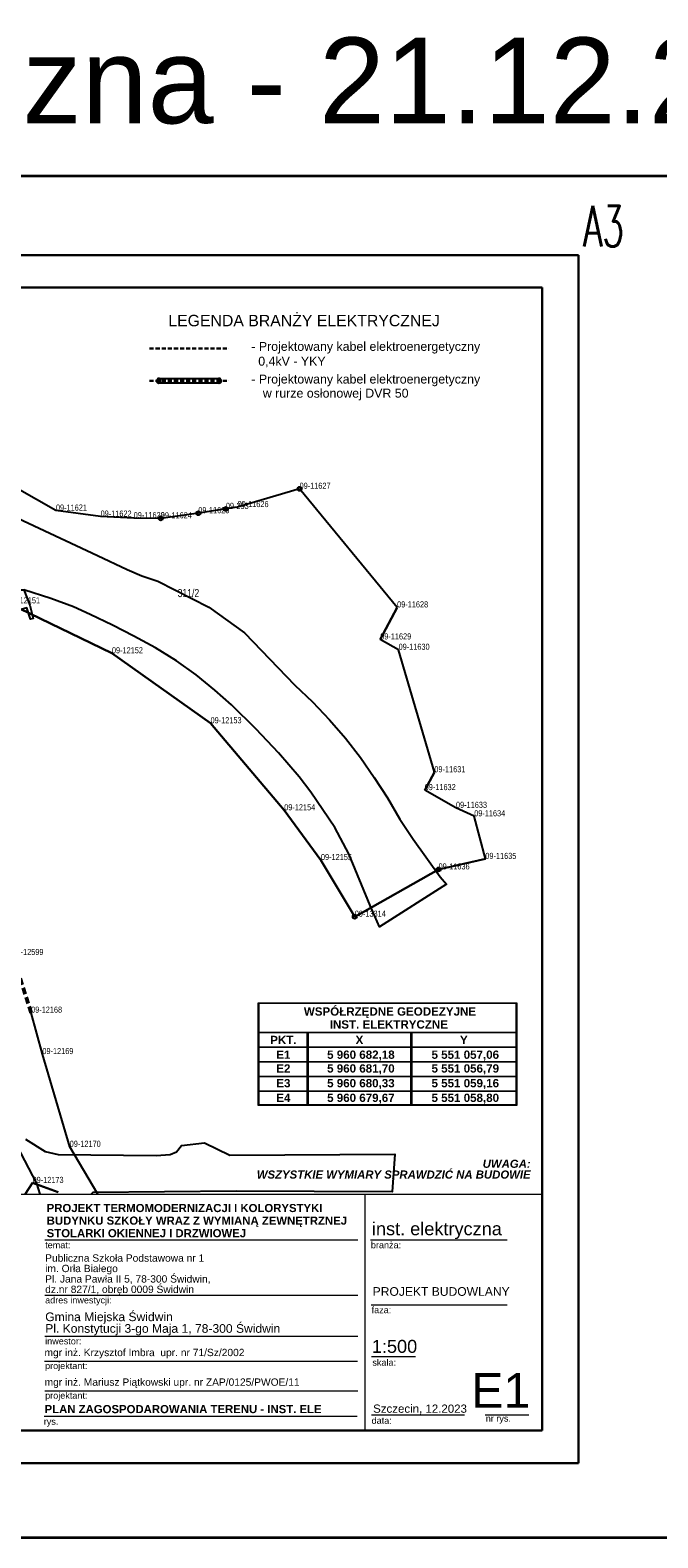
# Model space of a CAD drawing. Header units: metres. Extents: x 5550977 to 5551430, y 5960597 to 5960782.
# Tile 7 of 17: x 5551131 to 5551208, y 5960597 to 5960782. Entities that reach past the tile are written whole.
import ezdxf
from ezdxf.enums import TextEntityAlignment as Align

# ---------------------------------------------------------------- set-up
doc = ezdxf.new("R2010")
doc.units = ezdxf.units.M
doc.header["$MEASUREMENT"] = 0
doc.linetypes.add('1.0_0.5', pattern=[1.5, 1, -0.5])
doc.linetypes.add('DASHED', pattern=[0.75, 0.5, -0.25])
doc.layers.get('0').update_dxf_attribs({"color": 8, "linetype": 'CONTINUOUS', "lineweight": 5})
for name, color, linetype, lineweight in [('$ IE OPIS', 7, 'CONTINUOUS', 30), ('$ IE_Instalacje_Elektryczne', 1, 'CONTINUOUS', 30), ('_drenaż', 8, '1.0_0.5', 50), ('Arch opisy_Nr_Pióra__5', 8, 'CONTINUOUS', 13), ('ARCH TABELA_Nr_Pióra__1', 8, 'CONTINUOUS', 25), ('ARCH TABELA_Nr_Pióra__21', 8, 'CONTINUOUS', 13), ('ARCH TABELA_Nr_Pióra__7', 8, 'CONTINUOUS', 13)]:
    doc.layers.add(name, color=color, linetype=linetype, lineweight=lineweight)
for name, color, linetype in [('$ IE Tabela', 7, 'CONTINUOUS'), ('$ IE_Opis', 7, 'CONTINUOUS'), ('$ MP tabelki', 7, 'CONTINUOUS'), ('202-punkt graniczny', 8, 'CONTINUOUS'), ('202-punkt graniczny-Atr103', 8, 'CONTINUOUS'), ('203-punkt graniczny', 8, 'CONTINUOUS'), ('203-punkt graniczny-Atr103', 8, 'CONTINUOUS'), ('211-numer działki ewidencyjnej', 8, 'CONTINUOUS'), ('218-kontur użytku gruntowego', 8, 'CONTINUOUS'), ('219-działka ewidencyjna', 8, 'CONTINUOUS'), ('chodnik', 8, 'CONTINUOUS'), ('jezdnia', 8, 'CONTINUOUS'), ('przewód telekomunikacyjny podziemny', 8, 'CONTINUOUS')]:
    doc.layers.add(name, color=color, linetype=linetype)
doc.styles.add('Arial', font='arial.ttf')
doc.styles.add('GENERATED_STYLE_11', font='arialbi.ttf')
doc.styles.add('GENERATED_STYLE_7', font='arial.ttf')
doc.styles.add('GENERATED_STYLE_8', font='arialbd.ttf')
doc.styles.add('ROMANS', font='romans', dxfattribs={"width": 0.8})
doc.styles.get("Standard").update_dxf_attribs({"font": 'Working1250', "width": 0.75})
doc.styles.add('WMF-Liberation Sans0', font='LiberationSans-Bold.ttf')

# ---------------------------------------------------------------- blocks, each defined once
blk = doc.blocks.new('203')
h = blk.add_hatch(color=256)
edge = h.paths.add_edge_path()
edge.add_arc((0, 0), 0.045, 0, 360)
blk = doc.blocks.new('202')
blk.add_circle((0, 0), 0.25)
blk = doc.blocks.new('a3eee')
at = {"layer": '$ IE Tabela', "color": 7, "lineweight": 30}
for p, q in [((19730.8, 4176.8), (19730.8, 1206.8)), ((23930.8, 4176.8), (19730.8, 4176.8)), ((23930.8, 1206.8), (23930.8, 4176.8)), ((19890.8, 4096.8), (19890.8, 1286.8)), ((23840.8, 4096.8), (19890.8, 4096.8)), ((23840.8, 1286.8), (23840.8, 4096.8)), ((19890.8, 1286.8), (23840.8, 1286.8)), ((19730.8, 1206.8), (23930.8, 1206.8))]:
    blk.add_line(p, q, dxfattribs=at)
at = {"layer": '$ IE Tabela', "color": 7, "lineweight": 30, "style": 'ROMANS', "width": 0.6168}
blk.add_text('A3', height=100, dxfattribs=at).set_placement((23941.8, 4197.5))

msp = doc.modelspace()

# ---------------------------------------------------------------- linework, layer by layer
at = {"layer": '$ IE OPIS', "color": 7, "lineweight": 0}
for points in [[(5551158.65, 5960662.44), (5551158.65, 5960662.44), (5551158.65, 5960662.55), (5551190.47, 5960662.55), (5551190.47, 5960662.44), (5551190.47, 5960662.44), (5551158.65, 5960662.44)], [(5551158.65, 5960662.55), (5551158.75, 5960662.55), (5551158.75, 5960662.55), (5551158.75, 5960649.93), (5551158.75, 5960649.93), (5551158.65, 5960649.93), (5551158.65, 5960662.55)], [(5551190.37, 5960662.55), (5551190.47, 5960662.55), (5551190.47, 5960662.55), (5551190.47, 5960649.93), (5551190.47, 5960649.93), (5551190.37, 5960649.93), (5551190.37, 5960662.55)], [(5551190.37, 5960662.55), (5551190.47, 5960662.55), (5551190.47, 5960662.55), (5551190.47, 5960649.93), (5551190.47, 5960649.93), (5551190.37, 5960649.93), (5551190.37, 5960662.55)], [(5551158.65, 5960658.84), (5551158.65, 5960658.84), (5551158.65, 5960658.94), (5551190.47, 5960658.94), (5551190.47, 5960658.84), (5551190.47, 5960658.84), (5551158.65, 5960658.84)], [(5551164.69, 5960658.94), (5551164.8, 5960658.94), (5551164.8, 5960658.94), (5551164.8, 5960649.93), (5551164.8, 5960649.93), (5551164.69, 5960649.93), (5551164.69, 5960658.94)], [(5551177.42, 5960658.94), (5551177.53, 5960658.94), (5551177.53, 5960658.94), (5551177.53, 5960649.93), (5551177.53, 5960649.93), (5551177.42, 5960649.93), (5551177.42, 5960658.94)], [(5551158.65, 5960657.03), (5551158.65, 5960657.03), (5551158.65, 5960657.14), (5551190.47, 5960657.14), (5551190.47, 5960657.03), (5551190.47, 5960657.03), (5551158.65, 5960657.03)], [(5551158.65, 5960655.23), (5551158.65, 5960655.23), (5551158.65, 5960655.34), (5551190.47, 5960655.34), (5551190.47, 5960655.23), (5551190.47, 5960655.23), (5551158.65, 5960655.23)], [(5551158.65, 5960653.43), (5551158.65, 5960653.43), (5551158.65, 5960653.53), (5551190.47, 5960653.53), (5551190.47, 5960653.43), (5551190.47, 5960653.43), (5551158.65, 5960653.43)], [(5551158.65, 5960651.62), (5551158.65, 5960651.62), (5551158.65, 5960651.73), (5551190.47, 5960651.73), (5551190.47, 5960651.62), (5551190.47, 5960651.62), (5551158.65, 5960651.62)], [(5551158.65, 5960649.93), (5551158.65, 5960649.93), (5551158.65, 5960650.03), (5551190.47, 5960650.03), (5551190.47, 5960649.93), (5551190.47, 5960649.93), (5551158.65, 5960649.93)], [(5551158.65, 5960649.93), (5551158.65, 5960649.93), (5551158.65, 5960650.03), (5551190.47, 5960650.03), (5551190.47, 5960649.93), (5551190.47, 5960649.93), (5551158.65, 5960649.93)]]:
    msp.add_lwpolyline(points, close=True, dxfattribs=at)
at = {"layer": '$ IE_Instalacje_Elektryczne', "linetype": 'DASHED'}
for p, q in [((5551145.29, 5960742.95, 17.99), (5551155.05, 5960742.95, 17.99)), ((5551145.29, 5960739.01, 17.99), (5551155.05, 5960739.01, 17.99))]:
    msp.add_line(p, q, dxfattribs=at)
at = {"layer": '$ IE_Instalacje_Elektryczne', "color": 1, "lineweight": 35}
msp.add_lwpolyline([(5550976.59, 5960764.19), (5551430.05, 5960764.19), (5551430.05, 5960596.76), (5550976.59, 5960596.76)], close=True, dxfattribs=at)
at = {"layer": '$ IE_Opis', "color": 7, "linetype": 'ByBlock'}
for p, q in [((5551146.4, 5960738.73, 17.99), (5551153.89, 5960738.73, 17.99)), ((5551146.41, 5960739.3, 17.99), (5551153.87, 5960739.3, 17.99))]:
    msp.add_line(p, q, dxfattribs=at)
at = {"layer": '$ IE_Opis', "color": 7, "linetype": 'ByBlock', "extrusion": (0, 0, -1)}
for centre in [(5551146.41, 5960739.01, 17.99), (5551153.87, 5960739.01, 17.99)]:
    msp.add_ellipse(centre, major_axis=(0, -0.285), ratio=0.795441, dxfattribs=at)
at = {"layer": '218-kontur użytku gruntowego', "flags": 128}
for points in [[(5551133.78, 5960723.04), (5551124.21, 5960728.48)], [(5551163.74, 5960725.72), (5551156.11, 5960723.47)], [(5551175.74, 5960711.14), (5551163.74, 5960725.72)], [(5551139.27, 5960722.3), (5551133.78, 5960723.04)], [(5551143.34, 5960722.11), (5551139.27, 5960722.3)], [(5551146.67, 5960722.09), (5551143.34, 5960722.11)], [(5551151.29, 5960722.72), (5551146.67, 5960722.09)], [(5551156.11, 5960723.47), (5551151.29, 5960722.72)], [(5551128.01, 5960711.64), (5551140.66, 5960705.5)], [(5551173.66, 5960707.2), (5551175.74, 5960711.14)], [(5551175.92, 5960705.93), (5551173.66, 5960707.2)], [(5551140.66, 5960705.5), (5551152.79, 5960696.9)], [(5551180.32, 5960690.88), (5551175.92, 5960705.93)], [(5551152.79, 5960696.9), (5551161.85, 5960686.2)], [(5551179.13, 5960688.68), (5551180.32, 5960690.88)], [(5551182.98, 5960686.5), (5551179.13, 5960688.68)], [(5551161.85, 5960686.2), (5551166.37, 5960680.08)], [(5551185.22, 5960685.46), (5551182.98, 5960686.5)], [(5551186.59, 5960680.22), (5551185.22, 5960685.46)], [(5551166.37, 5960680.08), (5551170.53, 5960673.12)], [(5551180.84, 5960678.93), (5551186.59, 5960680.22)], [(5551170.53, 5960673.12), (5551180.84, 5960678.93)], [(5551132.11, 5960656.23), (5551130.72, 5960661.32)], [(5551135.47, 5960644.83), (5551132.11, 5960656.23)], [(5551130.9, 5960640.39), (5551134.05, 5960639.26)]]:
    msp.add_lwpolyline(points, dxfattribs=at)
at = {"layer": '218-kontur użytku gruntowego'}
for points in [[(5551138.94, 5960639.01), (5551135.47, 5960644.83)], [(5551129.98, 5960639.01), (5551130.9, 5960640.39)]]:
    msp.add_lwpolyline(points, dxfattribs=at)
at = {"layer": '219-działka ewidencyjna', "flags": 128}
for points in [[(5551133.78, 5960723.04), (5551124.21, 5960728.48)], [(5551163.74, 5960725.72), (5551156.11, 5960723.47)], [(5551175.74, 5960711.14), (5551163.74, 5960725.72)], [(5551139.27, 5960722.3), (5551133.78, 5960723.04)], [(5551143.34, 5960722.11), (5551139.27, 5960722.3)], [(5551146.67, 5960722.09), (5551143.34, 5960722.11)], [(5551151.29, 5960722.72), (5551146.67, 5960722.09)], [(5551154.67, 5960723.25), (5551151.29, 5960722.72)], [(5551156.11, 5960723.47), (5551154.67, 5960723.25)], [(5551140.66, 5960705.5), (5551128.01, 5960711.64)], [(5551175.74, 5960711.14), (5551173.66, 5960707.2)], [(5551175.92, 5960705.93), (5551173.66, 5960707.2)], [(5551152.79, 5960696.9), (5551140.66, 5960705.5)], [(5551180.32, 5960690.88), (5551175.92, 5960705.93)], [(5551161.85, 5960686.2), (5551152.79, 5960696.9)], [(5551180.32, 5960690.88), (5551179.13, 5960688.68)], [(5551182.98, 5960686.5), (5551179.13, 5960688.68)], [(5551166.37, 5960680.08), (5551161.85, 5960686.2)], [(5551185.22, 5960685.46), (5551182.98, 5960686.5)], [(5551186.59, 5960680.22), (5551185.22, 5960685.46)], [(5551170.53, 5960673.12), (5551166.37, 5960680.08)], [(5551186.59, 5960680.22), (5551180.84, 5960678.93)], [(5551180.84, 5960678.93), (5551170.53, 5960673.12)], [(5551132.11, 5960656.23), (5551130.72, 5960661.32)], [(5551135.47, 5960644.83), (5551132.11, 5960656.23)], [(5551134.05, 5960639.26), (5551130.9, 5960640.39)]]:
    msp.add_lwpolyline(points, dxfattribs=at)
at = {"layer": '219-działka ewidencyjna'}
for points in [[(5551138.94, 5960639.01), (5551135.47, 5960644.83)], [(5551130.9, 5960640.39), (5551129.98, 5960639.01)]]:
    msp.add_lwpolyline(points, dxfattribs=at)
at = {"layer": '_drenaż', "ltscale": 0.8, "flags": 128}
msp.add_lwpolyline([(5551130.72, 5960661.32), (5551128.43, 5960668.41)], dxfattribs=at)
msp.add_lwpolyline([(5551130.72, 5960661.32), (5551128.43, 5960668.41)], dxfattribs=at)
at = {"layer": 'ARCH TABELA_Nr_Pióra__21', "color": 7}
for p, q in [((5551106.06, 5960639.01), (5551193.56, 5960639.01)), ((5551171.75, 5960639.01), (5551171.75, 5960609.96)), ((5551193.56, 5960639.01), (5551193.56, 5960609.96)), ((5551132.39, 5960633.41), (5551170.89, 5960633.41)), ((5551172.45, 5960633.41), (5551189.29, 5960633.41)), ((5551132.39, 5960626.6), (5551170.89, 5960626.6)), ((5551172.54, 5960625.41), (5551189.29, 5960625.41)), ((5551132.39, 5960621.56), (5551170.89, 5960621.56)), ((5551132.38, 5960618.5), (5551170.88, 5960618.5)), ((5551172.6, 5960619.05), (5551178, 5960619.05)), ((5551132.39, 5960614.85), (5551170.89, 5960614.85)), ((5551132.31, 5960611.74), (5551170.81, 5960611.74)), ((5551172.6, 5960611.87), (5551184.01, 5960611.87)), ((5551186.55, 5960611.87), (5551191.95, 5960611.87)), ((5551193.56, 5960609.96), (5551130.53, 5960609.96))]:
    msp.add_line(p, q, dxfattribs=at)
at = {"layer": 'chodnik', "flags": 128}
msp.add_lwpolyline([(5551115.84, 5960693.22), (5551115.78, 5960701.48), (5551116.98, 5960706.05), (5551117.86, 5960708.22), (5551119.98, 5960711.17), (5551122.33, 5960712.58), (5551125.08, 5960713.15), (5551127.31, 5960713.3), (5551129.83, 5960713.29), (5551130.55, 5960711.43), (5551130.99, 5960709.78), (5551130.65, 5960709.68), (5551130.2, 5960711.11), (5551127.09, 5960710.14), (5551127.54, 5960708.71), (5551125.97, 5960708.22), (5551125.88, 5960708.09), (5551124.61, 5960708.85), (5551122.02, 5960704.51), (5551123.26, 5960703.77), (5551123.06, 5960703.42), (5551122.61, 5960702.67), (5551122.74, 5960702.61), (5551116.9, 5960692.84)], close=True, dxfattribs=at)
at = {"layer": 'jezdnia'}
for points in [[(5551110.75, 5960730.69), (5551138.88, 5960717.52), (5551142.52, 5960715.82), (5551144.35, 5960715.01), (5551146.32, 5960714.35), (5551152.59, 5960711.17), (5551156.97, 5960708.01), (5551163.17, 5960701.6), (5551165.32, 5960699.54), (5551167.41, 5960697.34), (5551169.37, 5960695.05), (5551171.24, 5960692.69), (5551172.93, 5960690.25), (5551174.54, 5960687.72), (5551176.07, 5960685.11), (5551177.73, 5960682.64), (5551181.05, 5960678.02), (5551181.81, 5960677.1), (5551173.56, 5960671.89), (5551172.44, 5960674.5), (5551169.81, 5960680.86), (5551168.09, 5960684.08), (5551165.14, 5960688.44), (5551163.71, 5960690.31), (5551161.15, 5960693.26), (5551158.4, 5960696.17), (5551155.35, 5960699.15), (5551153.3, 5960700.95), (5551151.04, 5960702.85), (5551148.59, 5960704.56), (5551146.04, 5960706.16), (5551143.37, 5960707.59), (5551140.72, 5960708.95), (5551138, 5960710.27), (5551135.93, 5960711.2), (5551133.16, 5960712.24), (5551129.83, 5960713.29)], [(5551130.02, 5960645.79), (5551132.47, 5960644.24), (5551134.07, 5960643.9), (5551146.12, 5960643.76), (5551147.84, 5960643.89), (5551148.62, 5960644.2), (5551149.22, 5960644.99), (5551152.03, 5960645.31), (5551155.16, 5960643.8), (5551175.47, 5960643.94), (5551175.13, 5960639.31), (5551155.95, 5960639.38), (5551138.33, 5960639.23), (5551138.1, 5960639.01)]]:
    msp.add_lwpolyline(points, dxfattribs=at)
at = {"layer": 'przewód telekomunikacyjny podziemny'}
msp.add_lwpolyline([(5551131.82, 5960639.01), (5551131.41, 5960640.33), (5551126.96, 5960648.87), (5551123.91, 5960659.24), (5551120.03, 5960671.41), (5551115.28, 5960687.17), (5551112.37, 5960695.61)], dxfattribs=at)

# ---------------------------------------------------------------- block references
at = {"layer": '$ MP tabelki', "xscale": 0.05000000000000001, "yscale": 0.05000000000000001, "zscale": 0.05000000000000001}
msp.add_blockref('a3eee', (5550001.52, 5960545.62), dxfattribs=at)
at = {"layer": '202-punkt graniczny'}
for p in [(5551163.74, 5960725.72), (5551146.67, 5960722.09), (5551151.29, 5960722.72), (5551154.67, 5960723.25), (5551180.84, 5960678.93), (5551170.53, 5960673.12)]:
    msp.add_blockref('202', p, dxfattribs=at)
at = {"layer": '203-punkt graniczny'}
for p in [(5551133.78, 5960723.04), (5551139.27, 5960722.3), (5551143.34, 5960722.11), (5551156.11, 5960723.47), (5551175.74, 5960711.14), (5551173.66, 5960707.2), (5551140.66, 5960705.5), (5551175.92, 5960705.93), (5551152.79, 5960696.9), (5551180.32, 5960690.88), (5551179.13, 5960688.68), (5551161.85, 5960686.2), (5551182.98, 5960686.5), (5551185.22, 5960685.46), (5551166.37, 5960680.08), (5551186.59, 5960680.22), (5551130.72, 5960661.32), (5551132.11, 5960656.23), (5551135.47, 5960644.83), (5551130.9, 5960640.39)]:
    msp.add_blockref('203', p, dxfattribs=at)

# ---------------------------------------------------------------- texts
at = {"layer": '$ IE OPIS', "color": 7, "lineweight": 0, "style": 'WMF-Liberation Sans0'}
for s, height, p in [('WSPÓŁRZĘDNE GEODEZYJNE', 1.0184, (5551164.27, 5960660.96)), ('INST. ELEKTRYCZNE', 1.0184, (5551167.45, 5960659.37)), ('PKT.', 1.018, (5551160.13, 5960657.46)), ('X', 1.02, (5551170.63, 5960657.46)), ('Y', 1.02, (5551183.47, 5960657.46)), ('E1', 1.018, (5551160.88, 5960655.65)), ('5\xa0960\xa0682,18', 1.0184, (5551167.13, 5960655.65)), ('5\xa0551\xa0057,06', 1.0184, (5551179.97, 5960655.65)), ('E2', 1.018, (5551160.88, 5960653.96)), ('5\xa0960\xa0681,70', 1.0184, (5551167.13, 5960653.96)), ('5\xa0551\xa0056,79', 1.0184, (5551179.97, 5960653.96)), ('E3', 1.018, (5551160.88, 5960652.15)), ('5\xa0960\xa0680,33', 1.0184, (5551167.13, 5960652.15)), ('5\xa0551\xa0059,16', 1.0184, (5551179.97, 5960652.15)), ('E4', 1.018, (5551160.88, 5960650.35)), ('5\xa0960\xa0679,67', 1.0184, (5551167.13, 5960650.35)), ('5\xa0551\xa0058,80', 1.0184, (5551179.97, 5960650.35))]:
    msp.add_text(s, height=height, dxfattribs=at).set_placement(p)
at = {"layer": '$ IE_Opis', "color": 1, "lineweight": 30, "style": 'Arial', "width": 0.99}
msp.add_text('Proj. Bud. Inst. Elektryczna - 21.12.2023', height=10.5469, dxfattribs=at).set_placement((5550978.08, 5960770.65))
at = {"layer": '$ IE_Opis', "lineweight": 30, "style": 'Arial', "width": 0.99}
for s, height, p in [('LEGENDA BRANŻY ELEKTRYCZNEJ', 1.4062, (5551147.6, 5960745.7, 38.55)), ('- Projektowany kabel elektroenergetyczny ', 1.1, (5551157.8, 5960742.68)), ('0,4kV - YKY', 1.1, (5551158.66, 5960740.86)), (' w rurze osłonowej DVR 50', 1.1, (5551158.8, 5960736.93))]:
    msp.add_text(s, height=height, dxfattribs=at).set_placement(p)
at = {"layer": '$ IE_Opis', "color": 0, "lineweight": 30, "style": 'Arial', "width": 0.99}
msp.add_text('- Projektowany kabel elektroenergetyczny', height=1.1, dxfattribs=at).set_placement((5551157.8, 5960738.66))
at = {"layer": '202-punkt graniczny-Atr103', "width": 0.9}
for s, p in [('09-11627', (5551163.74, 5960725.72)), ('09-253', (5551154.67, 5960723.25)), ('09-11624', (5551146.67, 5960722.09)), ('09-11625', (5551151.29, 5960722.72)), ('09-11636', (5551180.84, 5960678.93)), ('09-13314', (5551170.53, 5960673.12))]:
    msp.add_text(s, height=0.75, dxfattribs=at).set_placement(p)
at = {"layer": '203-punkt graniczny-Atr103', "width": 0.9}
for s, p in [('09-11626', (5551156.11, 5960723.47)), ('09-11621', (5551133.78, 5960723.04)), ('09-11622', (5551139.27, 5960722.3)), ('09-11623', (5551143.34, 5960722.11)), ('09-12151', (5551128.01, 5960711.64)), ('09-11628', (5551175.74, 5960711.14)), ('09-11629', (5551173.66, 5960707.2)), ('09-12152', (5551140.66, 5960705.5)), ('09-11630', (5551175.92, 5960705.93)), ('09-12153', (5551152.79, 5960696.9)), ('09-11631', (5551180.32, 5960690.88)), ('09-11632', (5551179.13, 5960688.68)), ('09-12154', (5551161.85, 5960686.2)), ('09-11633', (5551182.98, 5960686.5)), ('09-11634', (5551185.22, 5960685.46)), ('09-12155', (5551166.37, 5960680.08)), ('09-11635', (5551186.59, 5960680.22)), ('09-12599', (5551128.43, 5960668.41)), ('09-12168', (5551130.72, 5960661.32)), ('09-12169', (5551132.11, 5960656.23)), ('09-12170', (5551135.47, 5960644.83)), ('09-12173', (5551130.9, 5960640.39))]:
    msp.add_text(s, height=0.75, dxfattribs=at).set_placement(p)
at = {"layer": '211-numer działki ewidencyjnej', "width": 0.79}
msp.add_text('311/2', height=1, dxfattribs=at).set_placement((5551148.75, 5960713.41), align=Align.TOP_LEFT)
at = {"layer": 'Arch opisy_Nr_Pióra__5', "color": 7, "insert": (5551192.16, 5960643.25), "char_height": 1, "width": 41.2955, "attachment_point": 3, "line_spacing_factor": 0.796128, "style": 'GENERATED_STYLE_11'}
msp.add_mtext('{UWAGA:\\PWSZYSTKIE WYMIARY SPRAWDZIĆ NA BUDOWIE}', dxfattribs=at)
at = {"layer": 'ARCH TABELA_Nr_Pióra__1', "color": 7, "style": 'GENERATED_STYLE_7'}
for s, insert, char_height, attachment_point, line_spacing_factor in [('PROJEKT BUDOWLANY', (5551172.73, 5960627.58), 1.0642, 1, 0.9285), ('{Gmina Miejska Świdwin\\PPl. Konstytucji 3-go Maja 1, 78-300 Świdwin}', (5551132.46, 5960621.65), 1.0638, 7, 0.807442)]:
    msp.add_mtext(s, dxfattribs=dict(at, insert=insert, char_height=char_height, attachment_point=attachment_point, line_spacing_factor=line_spacing_factor))
at = {"layer": 'ARCH TABELA_Nr_Pióra__7', "color": 7, "attachment_point": 7}
for s, insert, char_height, line_spacing_factor, style in [('PROJEKT TERMOMODERNIZACJI I KOLORYSTYKI\\PBUDYNKU SZKOŁY WRAZ Z WYMIANĄ ZEWNĘTRZNEJ \\PSTOLARKI OKIENNEJ I DRZWIOWEJ ', (5551132.64, 5960633.7), 1, 0.927967, 'GENERATED_STYLE_8'), ('Publiczna Szkoła Podstawowa nr 1\\Pim. Orła Białego\\PPl. Jana Pawła II 5, 78-300 Świdwin, \\Pdz.nr 827/1, obręb 0009 Świdwin', (5551132.45, 5960626.59), 0.9, 0.855122, 'GENERATED_STYLE_7')]:
    msp.add_mtext(s, dxfattribs=dict(at, insert=insert, char_height=char_height, line_spacing_factor=line_spacing_factor, style=style))
at = {"layer": 'ARCH TABELA_Nr_Pióra__7', "color": 7}
for s, insert, char_height, attachment_point, style in [('inst. elektryczna', (5551172.64, 5960635.56), 1.5958, 1, 'GENERATED_STYLE_7'), ('{temat:}', (5551132.45, 5960633.16), 0.798, 1, 'GENERATED_STYLE_7'), ('{branża:}', (5551172.51, 5960633.16), 0.798, 1, 'GENERATED_STYLE_7'), ('{adres inwestycji:}', (5551132.45, 5960626.38), 0.7979, 1, 'GENERATED_STYLE_7'), ('{faza:}', (5551172.6, 5960625.18), 0.798, 1, 'GENERATED_STYLE_7'), ('mgr inż. Krzysztof Imbra  upr. nr 71/Sz/2002', (5551132.37, 5960620), 0.9, 1, 'GENERATED_STYLE_7'), ('{inwestor:}', (5551132.45, 5960621.34), 0.7979, 1, 'GENERATED_STYLE_7'), ('1:500', (5551172.63, 5960621.1), 1.596, 1, 'GENERATED_STYLE_7'), ('{projektant:}', (5551132.44, 5960618.31), 0.7979, 1, 'GENERATED_STYLE_7'), ('{skala:}', (5551172.69, 5960618.72), 0.798, 1, 'GENERATED_STYLE_7'), ('mgr inż. Mariusz Piątkowski upr. nr ZAP/0125/PWOE/11', (5551132.38, 5960616.36), 0.9, 1, 'GENERATED_STYLE_7'), ('E1', (5551192.13, 5960617.01), 4.256, 3, 'GENERATED_STYLE_7'), ('{projektant:}', (5551132.45, 5960614.66), 0.7979, 1, 'GENERATED_STYLE_7'), ('PLAN ZAGOSPODAROWANIA TERENU - INST. ELE', (5551132.38, 5960613.09), 1, 1, 'GENERATED_STYLE_8'), ('Szczecin, 12.2023', (5551172.79, 5960613.15), 1.0106, 1, 'GENERATED_STYLE_7'), ('{rys.}', (5551132.28, 5960611.46), 0.798, 1, 'GENERATED_STYLE_7'), ('{data:}', (5551172.6, 5960611.58), 0.798, 1, 'GENERATED_STYLE_7'), ('{nr rys.}', (5551186.64, 5960611.85), 0.798, 1, 'GENERATED_STYLE_7')]:
    msp.add_mtext(s, dxfattribs=dict(at, insert=insert, char_height=char_height, attachment_point=attachment_point, style=style))

doc.saveas('drawing.dxf')
